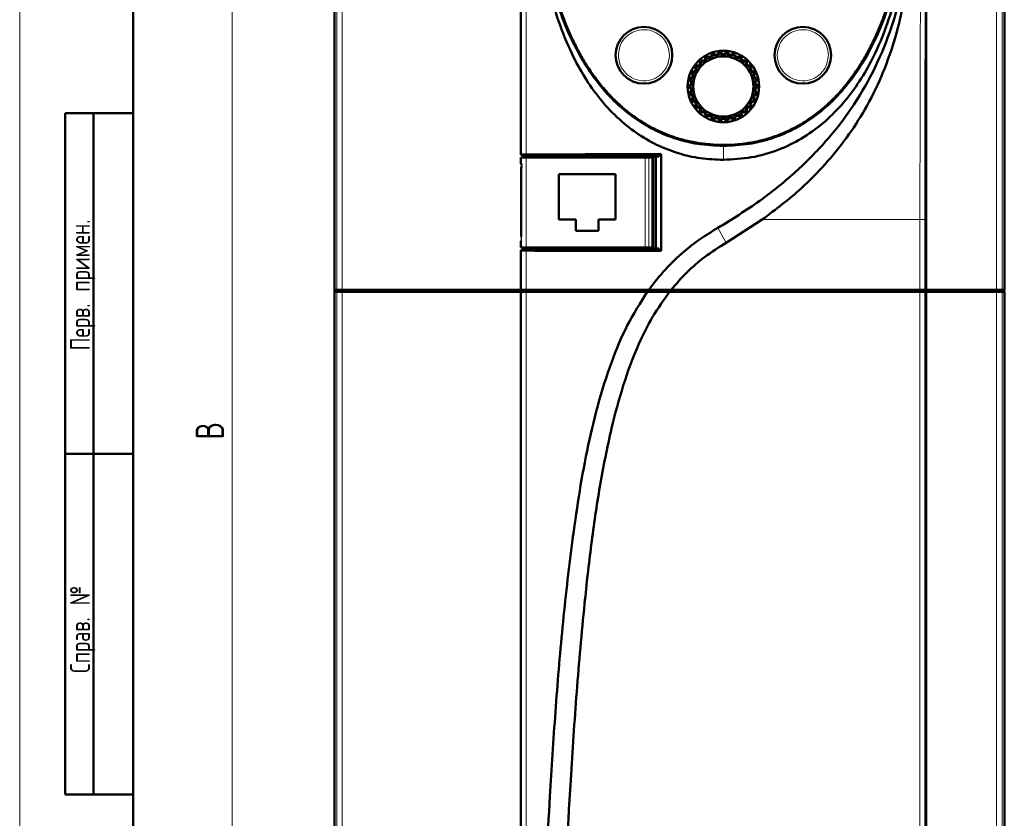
# Model space of a CAD drawing. Header units: millimetres. Extents: x 0 to 594, y 0 to 420.
# Tile 2 of 6: x 0 to 173, y 168 to 308. Entities that reach past the tile are written whole.
import ezdxf

# ---------------------------------------------------------------- set-up
doc = ezdxf.new("R2010")
doc.units = ezdxf.units.MM
doc.linetypes.add('SLD-Сплошная', pattern=[0])
doc.styles.add('SLDTEXTSTYLE0', font='TXT', dxfattribs={"width": 0.7, "bigfont": 'bigfont'})
doc.styles.add('SLDTEXTSTYLE1', font='TXT', dxfattribs={"width": 0.7})
doc.dimstyles.new('SLDDIMSTYLE0', dxfattribs={"dimtxt": 5, "dimasz": 5, "dimexe": 0, "dimexo": 0.0625, "dimgap": 1.25, "dimtad": 2, "dimdec": 1, "dimrnd": 1e-09, "dimzin": 12, "dimdsep": 46, "dimtxsty": 'SLDTEXTSTYLE1', "dimsah": 1, "dimcen": 0.09, "dimadec": 0, "dimazin": 3, "dimtfac": 1, "dimtdec": 3, "dimtofl": 0, "dimtmove": 0, "dimatfit": 3, "dimfxl": 1, "dimfrac": 2, "dimtolj": 1, "dimtzin": 12, "dimarcsym": 0})

# ---------------------------------------------------------------- blocks, each defined once
blk = doc.blocks.new('_D_1')
at = {"color": 7, "linetype": 'SLD-Сплошная', "lineweight": 0}
for p, q in [((57.46, 357.63), (36.46, 357.63)), ((37.46, 114.64), (37.46, 357.63)), ((78.78, 114.64), (36.46, 114.64))]:
    blk.add_line(p, q, dxfattribs=at)
at = {"color": 7, "linetype": 'SLD-Сплошная', "lineweight": 18}
for points in [[(37.46, 357.63), (36.69, 352.63), (38.23, 352.63)], [(37.46, 114.64), (38.23, 119.64), (36.69, 119.64)]]:
    blk.add_solid(points, dxfattribs=at)
at = {"color": 7, "linetype": 'SLD-Сплошная', "lineweight": 18, "insert": (31.01, 234.53), "char_height": 5, "attachment_point": 1, "rotation": 90, "style": 'SLDTEXTSTYLE0'}
blk.add_mtext('В', dxfattribs=at)

msp = doc.modelspace()

# ---------------------------------------------------------------- linework, layer by layer
at = {"color": 7, "linetype": 'SLD-Сплошная', "lineweight": 18}
msp.add_line((0, 420), (0, 0), dxfattribs=at)
at = {"color": 7, "linetype": 'SLD-Сплошная', "lineweight": 50}
for p, q in [((20, 415), (20, 5)), ((55.46, 119.64), (55.46, 355.64)), ((55.48, 355.63), (55.48, 260.93)), ((173.48, 355.63), (173.48, 260.93)), ((88.28, 342.83), (88.28, 284.68)), ((159.68, 260.93), (159.68, 342.83)), ((8, 172), (8, 292)), ((20, 292), (8, 292)), ((8, 172), (8, 292)), ((13, 172), (13, 292)), ((13, 172), (13, 292)), ((88.28, 284.68), (88.39, 284.73)), ((88.28, 284.68), (88.68, 284.68)), ((88.68, 284.68), (88.79, 284.73)), ((88.68, 284.28), (88.68, 284.68)), ((113.03, 284.8), (112.62, 284.79)), ((112.62, 284.79), (112.62, 284.39)), ((113.03, 284.8), (113.03, 267.76)), ((88.28, 283.73), (88.28, 283.32)), ((88.29, 284.23), (88.39, 284.23)), ((89.23, 284.23), (88.39, 284.23)), ((88.68, 284.28), (88.79, 284.33)), ((88.68, 284.28), (90.65, 284.28)), ((89.23, 284.23), (110.22, 284.23)), ((90.65, 284.28), (90.68, 284.33)), ((90.65, 284.28), (90.65, 284.23)), ((108.13, 284.29), (93.13, 284.29)), ((108.73, 284.37), (108.73, 284.23)), ((110.82, 284.23), (110.22, 284.23)), ((110.23, 284.23), (110.23, 284.37)), ((111.38, 284.23), (110.82, 284.23)), ((111.63, 284.23), (111.38, 284.23)), ((111.63, 279.73), (111.63, 284.23)), ((111.63, 284.23), (111.63, 284.23)), ((112.07, 284.37), (112.08, 284.38)), ((112.07, 284.37), (112.07, 268.18)), ((112.62, 284.39), (112.08, 284.38)), ((112.08, 284.38), (112.08, 268.18)), ((88.38, 282.32), (88.38, 270.24)), ((94.98, 281.28), (104.98, 281.28)), ((94.98, 273.28), (94.98, 281.28)), ((104.98, 281.28), (104.98, 273.28)), ((111.63, 279.73), (111.63, 279.73)), ((111.63, 279.73), (111.63, 268.33)), ((97.98, 273.28), (94.98, 273.28)), ((97.98, 271.28), (97.98, 273.28)), ((101.98, 273.28), (101.98, 271.28)), ((104.98, 273.28), (101.98, 273.28)), ((130.83, 273.28), (124.49, 269.21)), ((101.98, 271.28), (97.98, 271.28)), ((88.28, 269.23), (88.28, 268.83)), ((88.39, 267.82), (88.28, 267.88)), ((88.28, 267.88), (88.68, 267.88)), ((88.28, 267.88), (88.28, 260.93)), ((88.39, 268.33), (88.29, 268.33)), ((88.39, 268.33), (89.23, 268.33)), ((88.79, 268.22), (88.68, 268.28)), ((90.65, 268.28), (88.68, 268.28)), ((88.68, 267.88), (88.68, 268.28)), ((88.68, 267.88), (88.79, 267.82)), ((110.22, 268.33), (89.23, 268.33)), ((90.65, 268.33), (90.65, 268.28)), ((90.65, 268.28), (90.68, 268.22)), ((96.63, 268.33), (96.63, 268.21)), ((104.63, 268.19), (104.63, 268.33)), ((108.73, 268.33), (108.73, 268.19)), ((110.22, 268.33), (110.82, 268.33)), ((110.23, 268.19), (110.23, 268.33)), ((110.82, 268.33), (111.38, 268.33)), ((111.38, 268.33), (111.63, 268.33)), ((111.63, 268.33), (111.63, 268.33)), ((112.08, 268.18), (112.07, 268.18)), ((112.08, 268.18), (112.62, 268.17)), ((112.62, 268.17), (112.62, 267.77)), ((112.62, 267.77), (113.03, 267.76)), ((55.85, 260.93), (55.48, 260.93)), ((55.48, 260.53), (55.48, 154.73)), ((55.48, 260.53), (55.85, 260.53)), ((56.84, 260.93), (55.85, 260.93)), ((56.84, 260.53), (55.85, 260.53)), ((55.88, 260.53), (55.88, 260.93)), ((88.28, 260.93), (56.84, 260.93)), ((56.84, 260.53), (88.28, 260.53)), ((88.28, 260.93), (88.39, 260.93)), ((88.28, 260.53), (88.28, 119.03)), ((88.28, 260.53), (88.39, 260.53)), ((89.23, 260.93), (88.39, 260.93)), ((89.23, 260.53), (88.39, 260.53)), ((110.86, 260.93), (89.23, 260.93)), ((89.23, 260.53), (110.57, 260.53)), ((110.57, 260.53), (110.78, 260.53)), ((110.78, 260.53), (111.07, 260.93)), ((158.61, 260.53), (114.47, 260.53)), ((114.69, 260.53), (114.49, 260.53)), ((115.01, 260.93), (114.69, 260.53)), ((158.61, 260.93), (114.79, 260.93)), ((159.46, 260.93), (158.61, 260.93)), ((158.61, 260.53), (159.46, 260.53)), ((159.46, 260.93), (159.68, 260.93)), ((159.46, 260.53), (159.68, 260.53)), ((172.11, 260.93), (159.68, 260.93)), ((159.68, 260.53), (159.68, 119.03)), ((159.68, 260.53), (172.11, 260.53)), ((173.11, 260.93), (172.11, 260.93)), ((173.11, 260.53), (172.11, 260.53)), ((173.08, 260.53), (173.08, 260.93)), ((173.48, 260.93), (173.11, 260.93)), ((173.11, 260.53), (173.48, 260.53)), ((173.46, 260.53), (173.46, 260.93)), ((173.48, 260.53), (173.48, 154.73)), ((8, 232), (20, 232)), ((20, 232), (8, 232)), ((8, 172), (20, 172))]:
    msp.add_line(p, q, dxfattribs=at)
at = {"color": 8, "linetype": 'SLD-Сплошная', "lineweight": 18}
for p, q in [((55.85, 355.26), (55.85, 260.93)), ((56.84, 260.93), (56.84, 355.26)), ((172.11, 355.26), (172.11, 260.93)), ((173.11, 260.93), (173.11, 355.26)), ((88.39, 284.73), (88.39, 342.71)), ((89.23, 284.75), (89.23, 342.71)), ((105.48, 302.23), (105.48, 302.37)), ((114.47, 302.09), (114.48, 302.23)), ((133.48, 302.23), (133.48, 302.37)), ((142.47, 302.09), (142.48, 302.23)), ((123.98, 286.26), (123.98, 286.28)), ((123.98, 283.8), (123.98, 286.26)), ((88.79, 284.73), (88.79, 284.33)), ((89.29, 284.74), (89.29, 284.34)), ((88.28, 283.32), (88.34, 283.32)), ((88.39, 268.33), (88.39, 284.23)), ((89.23, 284.23), (89.23, 268.33)), ((93.13, 284.29), (93.13, 284.23)), ((108.13, 284.23), (108.13, 284.29)), ((110.22, 268.33), (110.22, 284.23)), ((110.82, 268.33), (110.82, 284.23)), ((111.38, 284.23), (111.38, 268.33)), ((111.63, 284.23), (111.63, 268.33)), ((88.38, 282.32), (88.38, 270.24)), ((88.38, 282.32), (88.38, 282.32)), ((158.61, 273.28), (158.61, 260.93)), ((158.61, 273.28), (159.46, 273.28)), ((159.46, 273.28), (159.46, 260.93)), ((122.98, 271.8), (124.49, 269.21)), ((88.34, 269.24), (88.28, 269.23)), ((88.38, 270.24), (88.38, 270.24)), ((88.39, 260.93), (88.39, 267.82)), ((88.79, 268.22), (88.79, 267.82)), ((89.23, 260.93), (89.23, 267.8)), ((89.29, 268.21), (89.29, 267.81)), ((55.85, 120), (55.85, 260.53)), ((56.24, 260.53), (56.24, 260.93)), ((56.84, 260.53), (56.84, 260.93)), ((56.84, 260.53), (56.84, 120)), ((88.08, 260.53), (88.08, 260.93)), ((88.39, 119.14), (88.39, 260.53)), ((88.68, 260.93), (88.68, 260.53)), ((88.79, 260.93), (88.79, 260.53)), ((89.23, 260.53), (89.23, 119.14)), ((89.29, 260.93), (89.29, 260.53)), ((158.55, 260.93), (158.55, 260.53)), ((158.61, 119.25), (158.61, 260.53)), ((159.06, 260.93), (159.06, 260.53)), ((159.27, 260.53), (159.27, 260.93)), ((159.46, 119.25), (159.46, 260.53)), ((159.87, 260.53), (159.87, 260.93)), ((172.11, 260.93), (172.11, 260.53)), ((172.11, 120), (172.11, 260.53)), ((172.71, 260.53), (172.71, 260.93)), ((173.11, 120), (173.11, 260.53))]:
    msp.add_line(p, q, dxfattribs=at)
at = {"color": 7, "linetype": 'SLD-Сплошная', "lineweight": 25}
msp.add_line((20, 292), (20, 5), dxfattribs=at)
msp.add_line((20, 292), (20, 5), dxfattribs=at)
at = {"color": 7, "linetype": 'SLD-Сплошная', "lineweight": 50, "flags": 128}
for points in [[(98.48, 268.33), (98.45, 268.29), (98.32, 268.2)], [(101.02, 268.33), (100.99, 268.29), (100.85, 268.19)], [(103.56, 268.33), (103.53, 268.29), (103.38, 268.19)]]:
    msp.add_lwpolyline(points, dxfattribs=at)
at = {"color": 7, "linetype": 'SLD-Сплошная', "lineweight": 50}
for centre, radius in [((109.98, 302.23), 5), ((137.98, 302.23), 5), ((123.98, 296.73), 6.3), ((123.98, 296.73), 5.3)]:
    msp.add_circle(centre, radius, dxfattribs=at)
for centre, radius, start, end in [((121.2, 301.53), 0.457, 47.9006, 192.0994), ((123.98, 296.73), 5.51, 110.7992, 117.2008), ((123.98, 296.73), 5.7, 112.3768, 115.6232), ((122.26, 302), 0.457, 35.9006, 180.0994), ((123.98, 296.73), 5.51, 98.7992, 105.2008), ((123.98, 296.73), 5.7, 100.3768, 103.6232), ((123.4, 302.24), 0.457, 23.9006, 168.0994), ((123.98, 296.73), 5.51, 86.7992, 93.2008), ((123.98, 296.73), 5.7, 88.3768, 91.6232), ((124.55, 302.24), 0.457, 11.9006, 156.0994), ((123.98, 296.73), 5.51, 74.7992, 81.2008), ((123.98, 296.73), 5.7, 76.3768, 79.6232), ((125.69, 302), 0.457, 359.9006, 144.0994), ((123.98, 296.73), 5.51, 62.7992, 69.2008), ((123.98, 296.73), 5.7, 64.3768, 67.6232), ((126.75, 301.53), 0.457, 347.9006, 132.0994), ((119.49, 299.99), 0.457, 71.9006, 216.0994), ((123.98, 296.73), 5.7, 136.3768, 139.6232), ((123.98, 296.73), 5.51, 134.7992, 141.2008), ((120.27, 300.85), 0.457, 59.9006, 204.0994), ((123.98, 296.73), 5.51, 122.7992, 129.2008), ((123.98, 296.73), 5.7, 124.3768, 127.6232), ((123.98, 296.73), 5.51, 50.7992, 57.2008), ((123.98, 296.73), 5.7, 52.3768, 55.6232), ((127.68, 300.85), 0.457, 335.9006, 120.0994), ((123.98, 296.73), 5.51, 38.7992, 45.2008), ((123.98, 296.73), 5.7, 40.3768, 43.6232), ((128.46, 299.99), 0.457, 323.9006, 108.0994), ((118.91, 298.98), 0.457, 83.9006, 228.0994), ((123.98, 296.73), 5.7, 160.3768, 163.6232), ((123.98, 296.73), 5.51, 158.7992, 165.2008), ((123.98, 296.73), 5.7, 148.3768, 151.6232), ((123.98, 296.73), 5.51, 146.7992, 153.2008), ((123.98, 296.73), 5.51, 26.7992, 33.2008), ((123.98, 296.73), 5.7, 28.3768, 31.6232), ((129.04, 298.98), 0.457, 311.9006, 96.0994), ((123.98, 296.73), 5.51, 14.7992, 21.2008), ((123.98, 296.73), 5.7, 16.3768, 19.6232), ((118.43, 296.73), 0.457, 107.9006, 252.0994), ((118.55, 297.88), 0.457, 95.9006, 240.0994), ((123.98, 296.73), 5.7, 172.3768, 175.6232), ((123.98, 296.73), 5.51, 170.7992, 177.2008), ((123.98, 296.73), 5.51, 2.7992, 9.2008), ((129.4, 297.88), 0.457, 299.9006, 84.0994), ((123.98, 296.73), 5.7, 4.3768, 7.6232), ((129.52, 296.73), 0.457, 287.9006, 72.0994), ((118.55, 295.58), 0.457, 119.9006, 264.0994), ((123.98, 296.73), 5.7, 184.3768, 187.6232), ((123.98, 296.73), 5.51, 182.7992, 189.2008), ((123.98, 296.73), 5.7, 196.3768, 199.6232), ((123.98, 296.73), 5.51, 194.7992, 201.2008), ((123.98, 296.73), 5.51, 338.7992, 345.2008), ((123.98, 296.73), 5.7, 340.3768, 343.6232), ((123.98, 296.73), 5.51, 350.7992, 357.2008), ((129.4, 295.58), 0.457, 275.9006, 60.0994), ((123.98, 296.73), 5.7, 352.3768, 355.6232), ((118.91, 294.47), 0.457, 131.9006, 276.0994), ((123.98, 296.73), 5.7, 208.3768, 211.6232), ((119.49, 293.47), 0.457, 143.9006, 288.0994), ((123.98, 296.73), 5.51, 206.7992, 213.2008), ((123.98, 296.73), 5.51, 218.7992, 225.2008), ((123.98, 296.73), 5.51, 314.7992, 321.2008), ((128.46, 293.47), 0.457, 251.9006, 36.0994), ((123.98, 296.73), 5.51, 326.7992, 333.2008), ((123.98, 296.73), 5.7, 328.3768, 331.6232), ((129.04, 294.47), 0.457, 263.9006, 48.0994), ((123.98, 296.73), 5.7, 220.3768, 223.6232), ((120.27, 292.61), 0.457, 155.9006, 300.0994), ((123.98, 296.73), 5.51, 230.7992, 237.2008), ((123.98, 296.73), 5.7, 232.3768, 235.6232), ((121.2, 291.93), 0.457, 167.9006, 312.0994), ((123.98, 296.73), 5.51, 242.7992, 249.2008), ((123.98, 296.73), 5.7, 244.3768, 247.6232), ((122.26, 291.46), 0.457, 179.9006, 324.0994), ((125.69, 291.46), 0.457, 215.9006, 0.0994), ((123.98, 296.73), 5.51, 290.7992, 297.2008), ((123.98, 296.73), 5.7, 292.3768, 295.6232), ((126.75, 291.93), 0.457, 227.9006, 12.0994), ((123.98, 296.73), 5.51, 302.7992, 309.2008), ((123.98, 296.73), 5.7, 304.3768, 307.6232), ((127.68, 292.61), 0.457, 239.9006, 24.0994), ((123.98, 296.73), 5.7, 316.3768, 319.6232), ((123.98, 296.73), 5.51, 254.7992, 261.2008), ((123.98, 296.73), 5.7, 256.3768, 259.6232), ((123.4, 291.22), 0.457, 191.9006, 336.0994), ((123.98, 296.73), 5.51, 266.7992, 273.2008), ((123.98, 296.73), 5.7, 268.3768, 271.6232), ((124.55, 291.22), 0.457, 203.9006, 348.0994), ((123.98, 296.73), 5.51, 278.7992, 285.2008), ((123.98, 296.73), 5.7, 280.3768, 283.6232), ((93.13, 283.99), 0.3, 90, 128.1151), ((108.13, 283.99), 0.3, 51.8849, 90)]:
    msp.add_arc(centre, radius, start, end, dxfattribs=at)
for centre, major_axis, ratio, start_param, end_param in [((89.39, 284.73), (1, 0), 0.017455, 1.731239, 3.106686), ((89.39, 284.73), (0.6, 0), 0.017455, 1.731239, 3.106686), ((123.98, 281), (217.5, 0), 0.017455, 1.621164, 1.731239), ((123.98, 281), (217.1, 0), 0.017455, 1.623135, 1.731239), ((88.29, 283.73), (0, 0.5), 0.034921, 0, 1.570796), ((88.78, 283.32), (0.5, -0.013), 0.99939, 3.167757, 4.234456), ((89.39, 284.33), (0.6, 0), 0.017455, 1.731239, 3.106686), ((123.98, 280.6), (217.1, 0), 0.017455, 1.623135, 1.731239), ((109.48, 284.37), (0.75, 0), 0.017455, 0.065387, 3.141593), ((123.98, 280.6), (216.19, 0), 0.017455, 1.625899, 1.634449), ((88.78, 269.23), (-0.5, -0.013), 0.99939, 5.666718, 6.257021), ((88.29, 268.83), (0, 0.5), 0.034921, 1.570796, 3.141593), ((89.39, 267.82), (1, 0), 0.017455, 3.176499, 4.551946), ((89.39, 268.22), (0.6, 0), 0.017455, 3.176499, 4.551946), ((89.39, 267.82), (0.6, 0), 0.017455, 3.176499, 4.551946), ((123.98, 271.55), (217.5, 0), 0.017455, 4.551946, 4.662022), ((123.98, 271.95), (217.1, 0), 0.017455, 4.551946, 4.660051), ((123.98, 271.55), (217.1, 0), 0.017455, 4.551946, 4.660051), ((109.48, 268.19), (0.75, 0), 0.017455, 3.141593, 6.217798), ((123.98, 271.95), (216.19, 0), 0.017455, 4.648736, 4.657286)]:
    msp.add_ellipse(centre, major_axis=major_axis, ratio=ratio, start_param=start_param, end_param=end_param, dxfattribs=at)
for points, knots in [([(123.98, 283.8), (122.62, 283.86), (119.92, 283.97), (115.95, 284.89), (112.18, 286.38), (108.54, 288.5), (105.16, 291.24), (102.1, 294.58), (99.47, 298.32), (97.27, 302.37), (95.09, 307.51), (93.2, 313.81), (91.85, 321.23), (91.21, 327.9), (91.12, 332.08), (91.09, 333.74)], [0, 0, 0, 0, 0.060809, 0.121599, 0.182444, 0.243303, 0.310657, 0.378062, 0.447088, 0.516384, 0.585545, 0.698556, 0.812006, 0.925284, 1, 1, 1, 1]), ([(123.98, 286.26), (122.46, 286.33), (119.58, 286.46), (115.55, 287.46), (112.01, 288.89), (108.49, 290.93), (105.05, 293.71), (101.81, 297.3), (98.88, 301.63), (96.32, 306.74), (94.21, 312.68), (92.68, 319.19), (91.68, 326.27), (91.53, 331.19), (91.45, 333.74)], [0, 0, 0, 0, 0.071022, 0.134421, 0.193185, 0.249238, 0.324339, 0.399124, 0.475175, 0.568176, 0.665944, 0.769684, 0.880586, 1, 1, 1, 1]), ([(156.34, 333.74), (156.34, 333.54), (156.32, 332.54), (156.27, 330.74), (156.17, 328.74), (156.02, 326.75), (155.83, 324.76), (155.53, 322.38), (155.16, 320), (154.78, 318.04), (154.35, 316.09), (153.87, 314.14), (153.2, 311.84), (152.57, 309.94), (151.87, 308.06), (151.26, 306.58), (150.43, 304.76), (149.53, 302.98), (148.53, 301.24), (147.45, 299.55), (146.53, 298.25), (145.3, 296.67), (144.24, 295.46), (142.84, 294.03), (141.66, 292.95), (140.1, 291.7), (138.78, 290.78), (137.07, 289.74), (135.29, 288.82), (133.44, 288.06), (131.53, 287.44), (129.59, 286.95), (127.21, 286.57), (124.81, 286.41), (122.41, 286.44), (120.01, 286.67), (117.65, 287.11), (115.72, 287.65), (113.84, 288.33), (112, 289.13), (110.25, 290.1), (108.56, 291.19), (107.28, 292.14), (105.75, 293.44), (104.59, 294.54), (103.22, 296.01), (102.19, 297.24), (100.99, 298.84), (100.09, 300.16), (99.05, 301.87), (98.08, 303.62), (97.21, 305.42), (96.41, 307.26), (95.67, 309.12), (95.02, 311.01), (94.43, 312.92), (93.9, 314.85), (93.35, 317.19), (92.96, 319.15), (92.61, 321.12), (92.32, 323.1), (92.05, 325.48), (91.87, 327.48), (91.74, 329.45), (91.65, 331.41), (91.63, 332.96), (91.61, 333.74)], [0, 0, 0, 0, 0.004698, 0.023489, 0.042281, 0.051677, 0.070469, 0.089261, 0.108054, 0.126847, 0.136242, 0.155036, 0.17383, 0.192624, 0.20202, 0.220816, 0.230212, 0.249008, 0.267806, 0.277203, 0.296003, 0.305399, 0.324202, 0.333598, 0.352404, 0.361801, 0.380609, 0.390006, 0.408816, 0.427626, 0.437024, 0.455834, 0.474643, 0.49345, 0.512256, 0.531064, 0.549873, 0.568683, 0.57808, 0.59689, 0.6157, 0.625098, 0.643906, 0.653303, 0.672108, 0.681505, 0.700307, 0.709704, 0.728504, 0.7379, 0.756698, 0.775495, 0.784891, 0.803686, 0.822481, 0.831877, 0.850671, 0.869464, 0.888257, 0.897653, 0.916446, 0.935238, 0.95403, 0.963426, 0.981707, 1, 1, 1, 1]), ([(122.98, 271.8), (125.49, 273.35), (130.19, 276.22), (136.47, 281.31), (141.9, 286.72), (146.61, 292.7), (150.43, 299.21), (153.38, 306.1), (155.41, 313.1), (156.56, 320.07), (157.07, 326.9), (156.93, 331.46), (156.86, 333.74)], [0, 0, 0, 0, 0.118267, 0.220681, 0.32337, 0.425634, 0.525544, 0.625884, 0.725843, 0.817112, 0.908628, 1, 1, 1, 1]), ([(156.86, 333.74), (156.79, 331.07), (156.65, 326.28), (155.8, 319.39), (154.54, 313.11), (152.68, 306.98), (150.37, 301.64), (147.71, 297.12), (144.86, 293.39), (141.56, 290.12), (137.8, 287.45), (133.58, 285.39), (128.92, 284.06), (125.62, 283.89), (123.98, 283.8)], [0, 0, 0, 0, 0.120038, 0.215975, 0.312343, 0.408405, 0.503923, 0.574236, 0.644761, 0.714875, 0.783314, 0.851714, 0.92584, 1, 1, 1, 1]), ([(156.5, 333.74), (156.42, 331.19), (156.27, 326.27), (155.27, 319.19), (153.74, 312.69), (151.63, 306.74), (149.08, 301.63), (146.15, 297.31), (142.9, 293.71), (139.46, 290.93), (135.94, 288.89), (132.4, 287.46), (128.37, 286.46), (125.5, 286.33), (123.98, 286.26)], [0, 0, 0, 0, 0.119389, 0.230268, 0.33399, 0.43174, 0.524724, 0.60077, 0.675547, 0.750637, 0.806718, 0.865511, 0.928941, 1, 1, 1, 1]), ([(130.83, 273.28), (133.19, 275.06), (137.14, 278.04), (141.99, 283), (145.75, 287.63), (149.09, 292.77), (151.9, 298.41), (154.12, 304.5), (155.63, 310.54), (156.53, 316.42), (156.99, 322.14), (157.07, 326.95), (157, 330.82), (156.91, 332.77), (156.86, 333.74)], [0, 0, 0, 0, 0.127621, 0.213755, 0.300103, 0.386202, 0.479931, 0.573978, 0.667784, 0.750015, 0.832265, 0.915973, 0.95797, 1, 1, 1, 1]), ([(121.51, 301.87), (121.51, 301.86), (121.5, 301.79), (121.48, 301.72), (121.46, 301.65), (121.45, 301.63)], [0, 0, 0, 0, 0.166083, 0.83042, 1, 1, 1, 1]), ([(121.81, 302), (121.82, 301.99), (121.87, 301.96), (121.93, 301.92), (122, 301.89), (122.02, 301.88)], [0, 0, 0, 0, 0.166083, 0.83042, 1, 1, 1, 1]), ([(122.53, 302.05), (122.52, 302.09), (122.5, 302.16), (122.42, 302.24), (122.34, 302.27), (122.26, 302.28), (122.2, 302.28), (122.13, 302.25), (122.07, 302.21), (122.02, 302.14), (121.98, 302.05), (121.99, 301.96), (122.01, 301.9), (122.02, 301.88)], [0, 0, 0, 0, 0.156819, 0.27688, 0.364087, 0.422436, 0.481805, 0.541303, 0.599107, 0.677544, 0.783593, 0.925458, 1, 1, 1, 1]), ([(122.63, 302.27), (122.63, 302.26), (122.61, 302.2), (122.58, 302.13), (122.54, 302.06), (122.53, 302.05)], [0, 0, 0, 0, 0.166083, 0.83042, 1, 1, 1, 1]), ([(122.95, 302.33), (122.96, 302.33), (123, 302.28), (123.06, 302.23), (123.12, 302.19), (123.13, 302.18)], [0, 0, 0, 0, 0.166083, 0.83042, 1, 1, 1, 1]), ([(123.67, 302.23), (123.66, 302.28), (123.66, 302.35), (123.6, 302.44), (123.52, 302.5), (123.45, 302.52), (123.39, 302.53), (123.33, 302.52), (123.26, 302.49), (123.19, 302.44), (123.13, 302.35), (123.12, 302.26), (123.13, 302.2), (123.13, 302.18)], [0, 0, 0, 0, 0.156822, 0.276884, 0.364093, 0.432572, 0.474444, 0.535142, 0.595714, 0.673087, 0.777466, 0.917685, 1, 1, 1, 1]), ([(123.81, 302.43), (123.81, 302.42), (123.77, 302.36), (123.73, 302.3), (123.68, 302.24), (123.67, 302.23)], [0, 0, 0, 0, 0.166083, 0.83042, 1, 1, 1, 1]), ([(124.14, 302.43), (124.14, 302.42), (124.18, 302.36), (124.22, 302.3), (124.27, 302.24), (124.28, 302.23)], [0, 0, 0, 0, 0.1660831, 0.8304196, 1, 1, 1, 1]), ([(124.82, 302.18), (124.82, 302.22), (124.84, 302.3), (124.79, 302.4), (124.73, 302.46), (124.66, 302.51), (124.6, 302.52), (124.54, 302.52), (124.48, 302.51), (124.4, 302.48), (124.33, 302.42), (124.29, 302.33), (124.28, 302.26), (124.28, 302.23)], [0, 0, 0, 0, 0.156842, 0.27692, 0.36414, 0.432628, 0.501554, 0.525349, 0.593211, 0.660657, 0.760568, 0.895894, 1, 1, 1, 1]), ([(125, 302.33), (124.99, 302.33), (124.95, 302.28), (124.89, 302.23), (124.83, 302.19), (124.82, 302.18)], [0, 0, 0, 0, 0.166083, 0.83042, 1, 1, 1, 1]), ([(125.32, 302.27), (125.32, 302.26), (125.34, 302.2), (125.38, 302.13), (125.41, 302.06), (125.42, 302.05)], [0, 0, 0, 0, 0.166083, 0.83042, 1, 1, 1, 1]), ([(125.93, 301.88), (125.95, 301.92), (125.97, 302), (125.95, 302.1), (125.91, 302.18), (125.85, 302.24), (125.78, 302.27), (125.72, 302.28), (125.66, 302.28), (125.6, 302.27), (125.51, 302.22), (125.44, 302.14), (125.43, 302.08), (125.42, 302.05)], [0, 0, 0, 0, 0.15686, 0.276951, 0.364181, 0.432677, 0.501611, 0.560985, 0.577369, 0.657635, 0.756983, 0.891216, 1, 1, 1, 1]), ([(126.15, 302), (126.14, 301.99), (126.08, 301.96), (126.02, 301.92), (125.95, 301.89), (125.93, 301.88)], [0, 0, 0, 0, 0.166083, 0.83042, 1, 1, 1, 1]), ([(126.44, 301.87), (126.44, 301.86), (126.45, 301.79), (126.47, 301.72), (126.49, 301.65), (126.5, 301.63)], [0, 0, 0, 0, 0.166083, 0.83042, 1, 1, 1, 1]), ([(119.36, 299.75), (119.33, 299.77), (119.26, 299.81), (119.22, 299.91), (119.21, 300), (119.22, 300.08), (119.26, 300.15), (119.31, 300.21), (119.37, 300.25), (119.44, 300.26), (119.51, 300.27), (119.6, 300.25), (119.65, 300.21), (119.68, 300.18)], [0, 0, 0, 0, 0.156818, 0.276878, 0.364085, 0.432563, 0.501479, 0.560837, 0.619696, 0.704902, 0.75307, 0.870694, 1, 1, 1, 1]), ([(119.68, 300.18), (119.68, 300.19), (119.67, 300.24), (119.66, 300.32), (119.64, 300.38), (119.63, 300.42)], [0, 0, 0, 0, 0.098667, 0.493336, 1, 1, 1, 1]), ([(119.85, 300.66), (119.86, 300.66), (119.92, 300.65), (120, 300.64), (120.07, 300.64), (120.09, 300.64)], [0, 0, 0, 0, 0.166083, 0.83042, 1, 1, 1, 1]), ([(120.49, 301), (120.46, 301.03), (120.41, 301.09), (120.32, 301.12), (120.25, 301.13), (120.19, 301.12), (120.12, 301.09), (120.06, 301.05), (120.02, 300.99), (119.99, 300.92), (119.98, 300.83), (120.01, 300.73), (120.05, 300.67), (120.09, 300.64), (120.09, 300.64)], [0, 0, 0, 0, 0.156814, 0.277574, 0.309219, 0.387206, 0.452016, 0.517142, 0.575262, 0.635577, 0.726289, 0.850272, 0.977656, 1, 1, 1, 1]), ([(120.5, 301.24), (120.5, 301.23), (120.5, 301.17), (120.5, 301.09), (120.49, 301.02), (120.49, 301)], [0, 0, 0, 0, 0.166083, 0.83042, 1, 1, 1, 1]), ([(120.76, 301.43), (120.77, 301.43), (120.83, 301.41), (120.9, 301.38), (120.97, 301.37), (120.99, 301.36)], [0, 0, 0, 0, 0.166083, 0.83042, 1, 1, 1, 1]), ([(121.45, 301.63), (121.43, 301.67), (121.4, 301.74), (121.3, 301.79), (121.21, 301.81), (121.13, 301.8), (121.07, 301.78), (121.01, 301.73), (120.96, 301.68), (120.93, 301.6), (120.92, 301.49), (120.95, 301.41), (120.98, 301.37), (120.99, 301.36)], [0, 0, 0, 0, 0.156858, 0.276949, 0.367686, 0.43257, 0.497805, 0.557309, 0.615903, 0.699779, 0.814175, 0.963146, 1, 1, 1, 1]), ([(126.96, 301.36), (126.99, 301.4), (127.03, 301.46), (127.03, 301.57), (127, 301.66), (126.95, 301.73), (126.89, 301.78), (126.82, 301.8), (126.78, 301.81), (126.72, 301.81), (126.64, 301.79), (126.56, 301.74), (126.51, 301.67), (126.5, 301.64), (126.5, 301.63)], [0, 0, 0, 0, 0.1568509, 0.2769357, 0.3641609, 0.4326528, 0.5015828, 0.5609536, 0.619825, 0.6321145, 0.7291173, 0.8544555, 0.9828905, 1, 1, 1, 1]), ([(127.19, 301.43), (127.18, 301.43), (127.12, 301.41), (127.05, 301.38), (126.98, 301.37), (126.96, 301.36)], [0, 0, 0, 0, 0.1660831, 0.8304196, 1, 1, 1, 1]), ([(127.46, 301.24), (127.45, 301.23), (127.45, 301.17), (127.45, 301.09), (127.46, 301.02), (127.46, 301)], [0, 0, 0, 0, 0.166083, 0.83042, 1, 1, 1, 1]), ([(127.86, 300.64), (127.89, 300.67), (127.94, 300.73), (127.97, 300.83), (127.96, 300.92), (127.93, 301), (127.88, 301.06), (127.82, 301.1), (127.75, 301.12), (127.67, 301.13), (127.57, 301.11), (127.5, 301.05), (127.47, 301.01), (127.46, 301)], [0, 0, 0, 0, 0.156857, 0.276947, 0.364175, 0.43267, 0.501602, 0.560976, 0.619849, 0.690682, 0.80956, 0.957514, 1, 1, 1, 1]), ([(128.1, 300.66), (128.09, 300.66), (128.03, 300.65), (127.95, 300.64), (127.88, 300.64), (127.86, 300.64)], [0, 0, 0, 0, 0.166083, 0.83042, 1, 1, 1, 1]), ([(128.32, 300.42), (128.31, 300.41), (128.3, 300.35), (128.28, 300.27), (128.27, 300.2), (128.27, 300.18)], [0, 0, 0, 0, 0.166083, 0.83042, 1, 1, 1, 1]), ([(128.59, 299.75), (128.63, 299.77), (128.69, 299.81), (128.73, 299.91), (128.74, 300), (128.73, 300.08), (128.69, 300.15), (128.64, 300.21), (128.58, 300.25), (128.52, 300.26), (128.44, 300.27), (128.35, 300.25), (128.3, 300.21), (128.27, 300.18)], [0, 0, 0, 0, 0.156818, 0.276878, 0.364085, 0.432563, 0.501479, 0.560837, 0.619696, 0.704902, 0.75307, 0.870694, 1, 1, 1, 1]), ([(118.83, 298.72), (118.83, 298.72), (118.79, 298.7), (118.71, 298.67), (118.64, 298.65), (118.61, 298.64)], [0, 0, 0, 0, 0.098667, 0.493336, 1, 1, 1, 1]), ([(119.05, 299.21), (119.01, 299.23), (118.97, 299.26), (118.89, 299.26), (118.82, 299.25), (118.74, 299.21), (118.68, 299.15), (118.65, 299.09), (118.63, 299.02), (118.63, 298.94), (118.66, 298.86), (118.72, 298.77), (118.79, 298.74), (118.83, 298.72)], [0, 0, 0, 0, 0.156882, 0.180827, 0.297829, 0.378896, 0.445037, 0.511538, 0.570047, 0.629775, 0.718387, 0.839532, 1, 1, 1, 1]), ([(119.05, 299.21), (119.05, 299.22), (119.04, 299.27), (119.01, 299.34), (118.98, 299.4), (118.96, 299.44)], [0, 0, 0, 0, 0.098667, 0.493336, 1, 1, 1, 1]), ([(119.36, 299.75), (119.35, 299.75), (119.31, 299.74), (119.23, 299.72), (119.16, 299.72), (119.12, 299.72)], [0, 0, 0, 0, 0.098667, 0.493336, 1, 1, 1, 1]), ([(128.83, 299.72), (128.82, 299.72), (128.75, 299.72), (128.68, 299.73), (128.6, 299.74), (128.59, 299.75)], [0, 0, 0, 0, 0.1660831, 0.8304196, 1, 1, 1, 1]), ([(128.99, 299.44), (128.98, 299.43), (128.96, 299.37), (128.92, 299.3), (128.9, 299.23), (128.9, 299.21)], [0, 0, 0, 0, 0.1660831, 0.8304196, 1, 1, 1, 1]), ([(129.12, 298.72), (129.16, 298.74), (129.23, 298.77), (129.29, 298.85), (129.32, 298.94), (129.32, 299.02), (129.3, 299.1), (129.26, 299.16), (129.21, 299.21), (129.13, 299.25), (129.03, 299.27), (128.95, 299.24), (128.9, 299.22), (128.9, 299.21)], [0, 0, 0, 0, 0.156865, 0.27696, 0.364193, 0.432691, 0.501627, 0.561003, 0.61988, 0.705111, 0.819122, 0.96888, 1, 1, 1, 1]), ([(129.34, 298.64), (129.33, 298.65), (129.27, 298.66), (129.2, 298.68), (129.13, 298.72), (129.12, 298.72)], [0, 0, 0, 0, 0.166083, 0.83042, 1, 1, 1, 1]), ([(118.47, 297), (118.46, 297), (118.4, 297.01), (118.32, 296.99), (118.23, 296.93), (118.18, 296.86), (118.15, 296.79), (118.15, 296.71), (118.16, 296.64), (118.19, 296.57), (118.25, 296.51), (118.34, 296.46), (118.41, 296.45), (118.46, 296.46), (118.47, 296.46)], [0, 0, 0, 0, 0.042963, 0.196086, 0.304237, 0.385208, 0.450106, 0.515326, 0.573522, 0.633629, 0.723653, 0.846717, 0.957036, 1, 1, 1, 1]), ([(118.64, 298.14), (118.61, 298.14), (118.55, 298.16), (118.46, 298.15), (118.38, 298.11), (118.32, 298.05), (118.29, 297.98), (118.27, 297.91), (118.27, 297.84), (118.29, 297.77), (118.34, 297.69), (118.43, 297.63), (118.5, 297.62), (118.53, 297.61)], [0, 0, 0, 0, 0.112499, 0.22825, 0.327652, 0.403473, 0.465806, 0.528366, 0.586082, 0.647796, 0.742872, 0.872435, 1, 1, 1, 1]), ([(118.47, 297), (118.46, 297), (118.45, 297.02), (118.43, 297.04), (118.39, 297.08), (118.35, 297.12), (118.31, 297.15), (118.29, 297.16)], [0, 0, 0, 0, 0.098667, 0.199501, 0.311615, 0.760071, 1, 1, 1, 1]), ([(118.53, 297.61), (118.52, 297.6), (118.49, 297.58), (118.42, 297.53), (118.36, 297.5), (118.33, 297.48)], [0, 0, 0, 0, 0.098667, 0.493336, 1, 1, 1, 1]), ([(118.64, 298.14), (118.64, 298.14), (118.62, 298.18), (118.59, 298.23), (118.56, 298.27), (118.53, 298.31), (118.52, 298.32), (118.51, 298.34)], [0, 0, 0, 0, 0.0986666, 0.4933353, 0.6680311, 0.8117312, 1, 1, 1, 1]), ([(129.44, 298.34), (129.44, 298.33), (129.42, 298.31), (129.4, 298.28), (129.36, 298.23), (129.33, 298.18), (129.31, 298.14)], [0, 0, 0, 0, 0.166083, 0.331969, 0.47567, 1, 1, 1, 1]), ([(129.42, 297.61), (129.46, 297.62), (129.54, 297.63), (129.62, 297.7), (129.66, 297.78), (129.68, 297.86), (129.68, 297.94), (129.65, 298.01), (129.61, 298.07), (129.54, 298.13), (129.47, 298.15), (129.38, 298.16), (129.34, 298.15), (129.31, 298.14)], [0, 0, 0, 0, 0.156813, 0.276869, 0.364073, 0.432549, 0.501462, 0.560819, 0.619676, 0.704879, 0.821215, 0.887472, 1, 1, 1, 1]), ([(129.63, 297.48), (129.61, 297.49), (129.56, 297.52), (129.49, 297.56), (129.43, 297.6), (129.42, 297.61)], [0, 0, 0, 0, 0.1660831, 0.8304196, 1, 1, 1, 1]), ([(129.66, 297.16), (129.65, 297.16), (129.6, 297.12), (129.55, 297.07), (129.5, 297.02), (129.49, 297), (129.48, 297)], [0, 0, 0, 0, 0.1660831, 0.8004985, 0.9126123, 1, 1, 1, 1]), ([(129.48, 296.46), (129.49, 296.46), (129.55, 296.45), (129.63, 296.47), (129.72, 296.53), (129.77, 296.6), (129.8, 296.67), (129.8, 296.74), (129.79, 296.81), (129.76, 296.88), (129.7, 296.95), (129.61, 296.99), (129.54, 297), (129.49, 297), (129.48, 297)], [0, 0, 0, 0, 0.042963, 0.196086, 0.304237, 0.385208, 0.450106, 0.515326, 0.573522, 0.633629, 0.723653, 0.846717, 0.957036, 1, 1, 1, 1]), ([(118.53, 295.85), (118.49, 295.84), (118.41, 295.83), (118.33, 295.75), (118.29, 295.67), (118.27, 295.59), (118.27, 295.52), (118.3, 295.45), (118.34, 295.39), (118.41, 295.33), (118.51, 295.3), (118.59, 295.3), (118.64, 295.32), (118.64, 295.32)], [0, 0, 0, 0, 0.15687, 0.276969, 0.364205, 0.432705, 0.501643, 0.561021, 0.6199, 0.705133, 0.821512, 0.971876, 1, 1, 1, 1]), ([(118.47, 296.46), (118.46, 296.45), (118.45, 296.44), (118.43, 296.42), (118.39, 296.38), (118.35, 296.34), (118.31, 296.3), (118.29, 296.29)], [0, 0, 0, 0, 0.0986666, 0.1995013, 0.3116149, 0.7600709, 1, 1, 1, 1]), ([(118.53, 295.85), (118.52, 295.85), (118.49, 295.88), (118.42, 295.92), (118.36, 295.95), (118.33, 295.97)], [0, 0, 0, 0, 0.0986667, 0.4933355, 1, 1, 1, 1]), ([(118.64, 295.32), (118.64, 295.31), (118.62, 295.27), (118.57, 295.2), (118.53, 295.15), (118.51, 295.12)], [0, 0, 0, 0, 0.0986667, 0.4933355, 1, 1, 1, 1]), ([(129.31, 295.32), (129.35, 295.31), (129.42, 295.29), (129.53, 295.32), (129.6, 295.38), (129.65, 295.44), (129.68, 295.51), (129.68, 295.59), (129.67, 295.66), (129.63, 295.74), (129.55, 295.81), (129.48, 295.84), (129.43, 295.85), (129.42, 295.85)], [0, 0, 0, 0, 0.15687, 0.276969, 0.364205, 0.432705, 0.501643, 0.561021, 0.6199, 0.705133, 0.821512, 0.971877, 1, 1, 1, 1]), ([(129.31, 295.32), (129.31, 295.31), (129.33, 295.27), (129.38, 295.2), (129.42, 295.15), (129.44, 295.12)], [0, 0, 0, 0, 0.0986667, 0.4933355, 1, 1, 1, 1]), ([(129.63, 295.97), (129.61, 295.97), (129.56, 295.94), (129.49, 295.9), (129.43, 295.86), (129.42, 295.85)], [0, 0, 0, 0, 0.166083, 0.83042, 1, 1, 1, 1]), ([(129.66, 296.29), (129.65, 296.3), (129.6, 296.34), (129.55, 296.39), (129.5, 296.44), (129.49, 296.45), (129.48, 296.46)], [0, 0, 0, 0, 0.166083, 0.800499, 0.912612, 1, 1, 1, 1]), ([(118.83, 294.73), (118.83, 294.74), (118.79, 294.76), (118.71, 294.79), (118.64, 294.8), (118.61, 294.81)], [0, 0, 0, 0, 0.098667, 0.493336, 1, 1, 1, 1]), ([(118.83, 294.73), (118.79, 294.72), (118.72, 294.69), (118.66, 294.6), (118.63, 294.51), (118.63, 294.43), (118.65, 294.36), (118.69, 294.3), (118.74, 294.24), (118.82, 294.2), (118.93, 294.19), (119.01, 294.21), (119.05, 294.24), (119.05, 294.24)], [0, 0, 0, 0, 0.15687, 0.276969, 0.364205, 0.432705, 0.501643, 0.561021, 0.6199, 0.705133, 0.821512, 0.971876, 1, 1, 1, 1]), ([(119.05, 294.24), (119.05, 294.23), (119.04, 294.19), (119.01, 294.11), (118.98, 294.05), (118.96, 294.02)], [0, 0, 0, 0, 0.0986667, 0.4933355, 1, 1, 1, 1]), ([(119.36, 293.71), (119.35, 293.71), (119.31, 293.72), (119.23, 293.73), (119.16, 293.74), (119.12, 293.74)], [0, 0, 0, 0, 0.098667, 0.493336, 1, 1, 1, 1]), ([(119.36, 293.71), (119.33, 293.68), (119.26, 293.64), (119.22, 293.54), (119.21, 293.45), (119.22, 293.37), (119.26, 293.3), (119.31, 293.25), (119.37, 293.21), (119.46, 293.19), (119.56, 293.2), (119.64, 293.23), (119.67, 293.27), (119.68, 293.27)], [0, 0, 0, 0, 0.15687, 0.276969, 0.364205, 0.432705, 0.501643, 0.561021, 0.6199, 0.705133, 0.821512, 0.971876, 1, 1, 1, 1]), ([(119.68, 293.27), (119.68, 293.26), (119.67, 293.22), (119.66, 293.14), (119.64, 293.07), (119.63, 293.04)], [0, 0, 0, 0, 0.098667, 0.493336, 1, 1, 1, 1]), ([(128.27, 293.27), (128.31, 293.25), (128.37, 293.2), (128.48, 293.19), (128.56, 293.21), (128.64, 293.25), (128.69, 293.3), (128.72, 293.37), (128.74, 293.44), (128.74, 293.53), (128.7, 293.62), (128.64, 293.68), (128.6, 293.7), (128.59, 293.71)], [0, 0, 0, 0, 0.15687, 0.276969, 0.364205, 0.432705, 0.501643, 0.561021, 0.6199, 0.705133, 0.821512, 0.971876, 1, 1, 1, 1]), ([(128.27, 293.27), (128.27, 293.26), (128.28, 293.22), (128.29, 293.14), (128.31, 293.07), (128.32, 293.04)], [0, 0, 0, 0, 0.098667, 0.493336, 1, 1, 1, 1]), ([(128.59, 293.71), (128.6, 293.71), (128.64, 293.72), (128.72, 293.73), (128.79, 293.74), (128.83, 293.74)], [0, 0, 0, 0, 0.098667, 0.493336, 1, 1, 1, 1]), ([(128.9, 294.24), (128.94, 294.22), (129.01, 294.19), (129.11, 294.2), (129.2, 294.24), (129.26, 294.29), (129.3, 294.36), (129.32, 294.43), (129.32, 294.5), (129.3, 294.59), (129.24, 294.67), (129.17, 294.72), (129.12, 294.73), (129.12, 294.73)], [0, 0, 0, 0, 0.15687, 0.276969, 0.364205, 0.432705, 0.501643, 0.561021, 0.6199, 0.705133, 0.821512, 0.971876, 1, 1, 1, 1]), ([(128.9, 294.24), (128.9, 294.23), (128.91, 294.19), (128.94, 294.11), (128.97, 294.05), (128.99, 294.02)], [0, 0, 0, 0, 0.0986667, 0.4933355, 1, 1, 1, 1]), ([(129.12, 294.73), (129.12, 294.74), (129.16, 294.76), (129.24, 294.79), (129.31, 294.8), (129.34, 294.81)], [0, 0, 0, 0, 0.098667, 0.493336, 1, 1, 1, 1]), ([(120.09, 292.82), (120.08, 292.82), (120.04, 292.82), (119.95, 292.81), (119.89, 292.8), (119.85, 292.8)], [0, 0, 0, 0, 0.098667, 0.493336, 1, 1, 1, 1]), ([(120.09, 292.82), (120.06, 292.78), (120.01, 292.73), (119.98, 292.62), (119.99, 292.53), (120.02, 292.46), (120.07, 292.4), (120.13, 292.36), (120.2, 292.33), (120.29, 292.33), (120.39, 292.36), (120.46, 292.41), (120.49, 292.45), (120.49, 292.45)], [0, 0, 0, 0, 0.15687, 0.276969, 0.364205, 0.432705, 0.501643, 0.561021, 0.6199, 0.705133, 0.821512, 0.971876, 1, 1, 1, 1]), ([(120.49, 292.45), (120.49, 292.45), (120.5, 292.4), (120.5, 292.32), (120.5, 292.25), (120.5, 292.21)], [0, 0, 0, 0, 0.0986667, 0.4933355, 1, 1, 1, 1]), ([(120.99, 292.09), (120.98, 292.09), (120.94, 292.08), (120.86, 292.06), (120.79, 292.04), (120.76, 292.02)], [0, 0, 0, 0, 0.098667, 0.493336, 1, 1, 1, 1]), ([(120.99, 292.09), (120.97, 292.06), (120.93, 291.99), (120.92, 291.88), (120.95, 291.8), (121, 291.73), (121.06, 291.68), (121.13, 291.65), (121.2, 291.64), (121.29, 291.66), (121.38, 291.71), (121.43, 291.77), (121.45, 291.82), (121.45, 291.82)], [0, 0, 0, 0, 0.15687, 0.276969, 0.364205, 0.432705, 0.501643, 0.561021, 0.6199, 0.705133, 0.821512, 0.971876, 1, 1, 1, 1]), ([(121.45, 291.82), (121.46, 291.82), (121.47, 291.77), (121.49, 291.69), (121.5, 291.63), (121.51, 291.59)], [0, 0, 0, 0, 0.098667, 0.493336, 1, 1, 1, 1]), ([(122.02, 291.57), (122.01, 291.57), (121.97, 291.55), (121.9, 291.51), (121.84, 291.48), (121.81, 291.46)], [0, 0, 0, 0, 0.098667, 0.493336, 1, 1, 1, 1]), ([(122.02, 291.57), (122, 291.53), (121.98, 291.46), (122, 291.35), (122.04, 291.27), (122.1, 291.22), (122.17, 291.18), (122.24, 291.17), (122.32, 291.18), (122.4, 291.21), (122.48, 291.28), (122.52, 291.35), (122.53, 291.4), (122.53, 291.41)], [0, 0, 0, 0, 0.15687, 0.276969, 0.364205, 0.432705, 0.501643, 0.561021, 0.6199, 0.705133, 0.821512, 0.971876, 1, 1, 1, 1]), ([(125.42, 291.41), (125.43, 291.37), (125.45, 291.29), (125.53, 291.22), (125.62, 291.18), (125.7, 291.17), (125.78, 291.18), (125.84, 291.22), (125.9, 291.26), (125.95, 291.34), (125.97, 291.44), (125.96, 291.52), (125.94, 291.57), (125.93, 291.57)], [0, 0, 0, 0, 0.15687, 0.276969, 0.364205, 0.432705, 0.501643, 0.561021, 0.6199, 0.705133, 0.821512, 0.971876, 1, 1, 1, 1]), ([(125.93, 291.57), (125.94, 291.57), (125.98, 291.55), (126.06, 291.51), (126.11, 291.48), (126.15, 291.46)], [0, 0, 0, 0, 0.098667, 0.493336, 1, 1, 1, 1]), ([(126.5, 291.82), (126.49, 291.82), (126.48, 291.77), (126.46, 291.69), (126.45, 291.63), (126.44, 291.59)], [0, 0, 0, 0, 0.098667, 0.493336, 1, 1, 1, 1]), ([(126.5, 291.82), (126.52, 291.79), (126.55, 291.72), (126.65, 291.66), (126.74, 291.64), (126.82, 291.65), (126.89, 291.68), (126.95, 291.72), (126.99, 291.78), (127.02, 291.86), (127.03, 291.97), (127, 292.05), (126.97, 292.09), (126.96, 292.09)], [0, 0, 0, 0, 0.15687, 0.276969, 0.364205, 0.432705, 0.501643, 0.561021, 0.6199, 0.705133, 0.821512, 0.971876, 1, 1, 1, 1]), ([(126.96, 292.09), (126.97, 292.09), (127.01, 292.08), (127.09, 292.06), (127.16, 292.04), (127.19, 292.02)], [0, 0, 0, 0, 0.098667, 0.493336, 1, 1, 1, 1]), ([(127.46, 292.45), (127.46, 292.45), (127.45, 292.4), (127.45, 292.32), (127.45, 292.25), (127.46, 292.21)], [0, 0, 0, 0, 0.098667, 0.493336, 1, 1, 1, 1]), ([(127.46, 292.45), (127.49, 292.42), (127.54, 292.36), (127.64, 292.33), (127.73, 292.33), (127.81, 292.35), (127.87, 292.4), (127.92, 292.45), (127.95, 292.52), (127.97, 292.61), (127.95, 292.71), (127.9, 292.78), (127.87, 292.81), (127.86, 292.82)], [0, 0, 0, 0, 0.15687, 0.276969, 0.364205, 0.432705, 0.501643, 0.561021, 0.6199, 0.705133, 0.821512, 0.971876, 1, 1, 1, 1]), ([(127.86, 292.82), (127.87, 292.82), (127.91, 292.82), (128, 292.81), (128.06, 292.8), (128.1, 292.8)], [0, 0, 0, 0, 0.098667, 0.493336, 1, 1, 1, 1]), ([(122.53, 291.41), (122.53, 291.4), (122.56, 291.36), (122.59, 291.29), (122.62, 291.22), (122.63, 291.19)], [0, 0, 0, 0, 0.098667, 0.493336, 1, 1, 1, 1]), ([(123.13, 291.28), (123.12, 291.27), (123.09, 291.25), (123.02, 291.2), (122.98, 291.15), (122.95, 291.12)], [0, 0, 0, 0, 0.098667, 0.493336, 1, 1, 1, 1]), ([(123.13, 291.28), (123.13, 291.24), (123.12, 291.16), (123.16, 291.06), (123.22, 290.99), (123.29, 290.95), (123.36, 290.93), (123.44, 290.93), (123.51, 290.95), (123.58, 291), (123.65, 291.09), (123.67, 291.17), (123.67, 291.21), (123.67, 291.22)], [0, 0, 0, 0, 0.15687, 0.276969, 0.364205, 0.432705, 0.501643, 0.561021, 0.6199, 0.705133, 0.821512, 0.971876, 1, 1, 1, 1]), ([(123.67, 291.22), (123.67, 291.22), (123.7, 291.18), (123.76, 291.12), (123.79, 291.06), (123.81, 291.03)], [0, 0, 0, 0, 0.098667, 0.493336, 1, 1, 1, 1]), ([(124.28, 291.22), (124.28, 291.22), (124.25, 291.18), (124.2, 291.12), (124.16, 291.06), (124.14, 291.03)], [0, 0, 0, 0, 0.098667, 0.493336, 1, 1, 1, 1]), ([(124.28, 291.22), (124.29, 291.18), (124.29, 291.1), (124.35, 291.01), (124.43, 290.96), (124.51, 290.93), (124.58, 290.93), (124.65, 290.95), (124.72, 290.98), (124.78, 291.04), (124.83, 291.14), (124.83, 291.22), (124.82, 291.27), (124.82, 291.28)], [0, 0, 0, 0, 0.15687, 0.276969, 0.364205, 0.432705, 0.501643, 0.561021, 0.6199, 0.705133, 0.821512, 0.971876, 1, 1, 1, 1]), ([(124.82, 291.28), (124.83, 291.27), (124.86, 291.25), (124.93, 291.2), (124.97, 291.15), (125, 291.12)], [0, 0, 0, 0, 0.098667, 0.493336, 1, 1, 1, 1]), ([(125.42, 291.41), (125.42, 291.4), (125.39, 291.36), (125.36, 291.29), (125.33, 291.22), (125.32, 291.19)], [0, 0, 0, 0, 0.098667, 0.493336, 1, 1, 1, 1]), ([(88.5, 282.77), (88.48, 282.76), (88.44, 282.72), (88.41, 282.63), (88.38, 282.5), (88.38, 282.38), (88.38, 282.32)], [0, 0, 0, 0, 0.210425, 0.455968, 0.71899, 1, 1, 1, 1]), ([(108.73, 284.37), (105.71, 284.36), (99.67, 284.36), (93.68, 284.34), (90.68, 284.33)], [0, 0, 0, 0, 0.499604, 1, 1, 1, 1]), ([(110.86, 260.93), (111.79, 262.14), (113.67, 264.57), (116.78, 267.51), (119.89, 269.92), (121.94, 271.17), (122.98, 271.8)], [0, 0, 0, 0, 0.280228, 0.560515, 0.779331, 1, 1, 1, 1]), ([(124.49, 269.21), (123.19, 268.39), (120.74, 266.84), (117.49, 264.05), (115.69, 261.97), (114.79, 260.93)], [0, 0, 0, 0, 0.358722, 0.676996, 1, 1, 1, 1]), ([(90.68, 268.22), (93.68, 268.22), (99.67, 268.2), (105.71, 268.19), (108.73, 268.19)], [0, 0, 0, 0, 0.500396, 1, 1, 1, 1]), ([(91.03, 119.19), (91.16, 122.68), (91.54, 133.18), (92.26, 150.66), (93.26, 169.63), (94.35, 186.57), (95.57, 201.49), (97, 214.12), (98.46, 224.47), (99.88, 232.52), (101.74, 240.49), (104.08, 247.88), (106.87, 254.68), (109.34, 258.58), (110.57, 260.53)], [0, 0, 0, 0, 0.07294, 0.218831, 0.364718, 0.468735, 0.572754, 0.67674, 0.73356, 0.790461, 0.847247, 0.903908, 0.951994, 1, 1, 1, 1]), ([(114.47, 260.53), (113.45, 259.09), (111.39, 256.2), (108.66, 250.67), (106.23, 244.1), (104.01, 235.68), (102.14, 226.29), (100.65, 215.97), (99.3, 203.9), (98.09, 190.08), (96.78, 170.52), (95.58, 146.93), (94.91, 128.52), (94.58, 119.31)], [0, 0, 0, 0, 0.0368132, 0.0736679, 0.1280998, 0.1825979, 0.2549452, 0.3273649, 0.3997788, 0.5080023, 0.6162329, 0.8081132, 1, 1, 1, 1]), ([(110.57, 260.53), (111.22, 260.53), (112.51, 260.53), (113.82, 260.53), (114.47, 260.53)], [0, 0, 0, 0, 0.499977, 1, 1, 1, 1]), ([(114.79, 260.93), (114.13, 260.93), (112.81, 260.93), (111.51, 260.93), (110.86, 260.93)], [0, 0, 0, 0, 0.4999693, 1, 1, 1, 1])]:
    msp.add_open_spline(points, degree=3, knots=knots, dxfattribs=at)
at = {"color": 8, "linetype": 'SLD-Сплошная', "lineweight": 18}
for points, knots in [([(158.72, 333.74), (158.72, 328.7), (158.71, 318.63), (158.67, 303.55), (158.62, 288.44), (158.62, 278.34), (158.61, 273.28)], [0, 0, 0, 0, 0.2493714, 0.4991808, 0.749399, 1, 1, 1, 1]), ([(159.56, 333.74), (159.56, 333.3), (159.56, 332.43), (159.56, 331.1), (159.56, 329.57), (159.56, 327.62), (159.56, 325.22), (159.55, 322.52), (159.55, 320.12), (159.54, 318.02), (159.54, 316.24), (159.54, 314.27), (159.53, 311.97), (159.52, 309.42), (159.52, 306.37), (159.51, 303.45), (159.5, 300.73), (159.5, 298.63), (159.49, 296.59), (159.49, 294.53), (159.48, 292.2), (159.47, 289.68), (159.47, 286.97), (159.46, 283.93), (159.46, 280.57), (159.46, 276.9), (159.46, 274.46), (159.46, 273.28)], [0, 0, 0, 0, 0.021517, 0.043363, 0.065538, 0.097408, 0.140125, 0.184709, 0.231165, 0.25929, 0.288781, 0.319638, 0.356745, 0.403279, 0.446437, 0.507856, 0.548422, 0.581539, 0.612338, 0.649539, 0.683857, 0.728455, 0.774667, 0.818206, 0.879318, 0.941199, 1, 1, 1, 1]), ([(105.48, 302.37), (105.56, 302.95), (105.73, 304.11), (106.8, 305.57), (108.29, 306.52), (110.05, 306.84), (111.79, 306.47), (113.26, 305.47), (114.28, 303.98), (114.41, 302.81), (114.48, 302.23)], [0, 0, 0, 0, 0.1250003, 0.2500004, 0.3750005, 0.5000005, 0.6250005, 0.7500004, 0.8750002, 1, 1, 1, 1]), ([(133.48, 302.37), (133.56, 302.95), (133.73, 304.11), (134.8, 305.57), (136.29, 306.52), (138.05, 306.84), (139.79, 306.47), (141.26, 305.47), (142.28, 303.98), (142.41, 302.81), (142.48, 302.23)], [0, 0, 0, 0, 0.1250002, 0.2500004, 0.3750005, 0.5000005, 0.6250005, 0.7500004, 0.8750002, 1, 1, 1, 1]), ([(114.47, 302.09), (114.39, 301.51), (114.22, 300.35), (113.15, 298.89), (111.66, 297.93), (109.9, 297.61), (108.16, 297.99), (106.7, 298.99), (105.67, 300.48), (105.54, 301.64), (105.48, 302.23)], [0, 0, 0, 0, 0.125, 0.250001, 0.375001, 0.500001, 0.625001, 0.750001, 0.875001, 1, 1, 1, 1]), ([(142.47, 302.09), (142.39, 301.51), (142.22, 300.35), (141.15, 298.89), (139.66, 297.93), (137.9, 297.61), (136.16, 297.99), (134.7, 298.99), (133.67, 300.48), (133.54, 301.64), (133.48, 302.23)], [0, 0, 0, 0, 0.125, 0.250001, 0.375001, 0.500001, 0.625001, 0.750001, 0.875, 1, 1, 1, 1]), ([(88.34, 283.32), (88.35, 283.31), (88.36, 283.29), (88.36, 283.16), (88.37, 283.02), (88.37, 282.86), (88.38, 282.63), (88.38, 282.44), (88.38, 282.32)], [0, 0, 0, 0, 0.225875, 0.368301, 0.511781, 0.64106, 0.771354, 1, 1, 1, 1]), ([(88.38, 270.24), (88.38, 270.14), (88.38, 269.93), (88.37, 269.68), (88.37, 269.49), (88.36, 269.36), (88.35, 269.26), (88.35, 269.24), (88.34, 269.24)], [0, 0, 0, 0, 0.185632, 0.393632, 0.525636, 0.658213, 0.828769, 1, 1, 1, 1])]:
    msp.add_open_spline(points, degree=3, knots=knots, dxfattribs=at)
msp.add_open_spline([(158.61, 273.28), (154, 273.28), (144.78, 273.28), (135.48, 273.28), (130.83, 273.28)], degree=3, dxfattribs=at)

# ---------------------------------------------------------------- texts
at = {"color": 7, "linetype": 'Continuous', "lineweight": 0, "char_height": 3.5, "attachment_point": 2, "rotation": 90, "style": 'SLDTEXTSTYLE0'}
for s, insert in [('Перв. примен.', (8.88, 261.76)), ('Справ. №', (8.88, 201.09))]:
    msp.add_mtext(s, dxfattribs=dict(at, insert=insert))

# ---------------------------------------------------------------- dimensions: what is measured, and where the dimension line sits
at = {"color": 7, "linetype": 'SLD-Сплошная', "lineweight": 18}
dim = msp.add_linear_dim(base=(37.46, 357.63), p1=(78.79, 114.64), p2=(57.47, 357.63), angle=90, text='В', dimstyle='SLDDIMSTYLE0', dxfattribs=at)
dim.commit()
dim.dimension.update_dxf_attribs({"geometry": '_D_1', "text_midpoint": (37.46, 236.13), "dimtype": 160})

doc.saveas('drawing.dxf')
